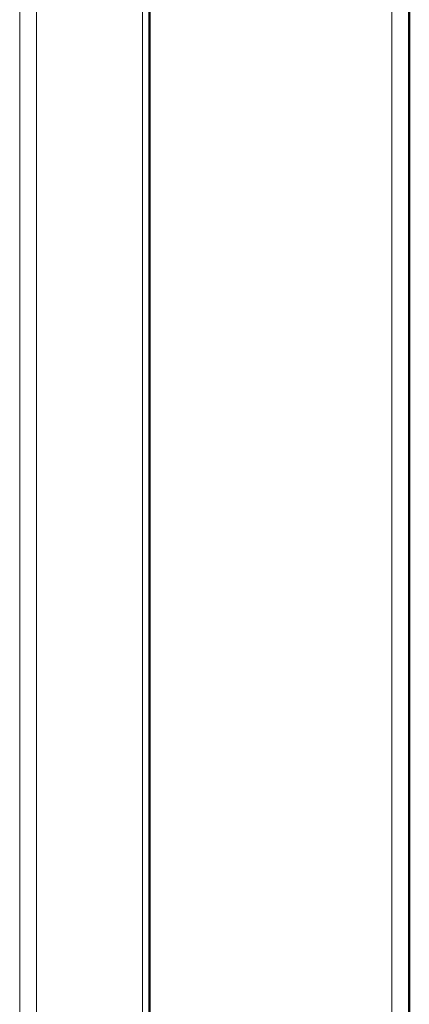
# Model space of a CAD drawing. Header units: millimetres. Extents: x 0 to 420, y 0 to 297.
# Tile 9 of 12: x 117 to 137, y 150 to 200. Entities that reach past the tile are written whole.
import ezdxf

# ---------------------------------------------------------------- set-up
doc = ezdxf.new("R2010")
doc.units = ezdxf.units.MM

msp = doc.modelspace()

# ---------------------------------------------------------------- linework, layer by layer
at = {"color": 7, "linetype": 'Continuous', "lineweight": 50}
for p, q in [((136.909, 97.715), (136.909, 220.189)), ((123.909, 123.849), (123.909, 205.855))]:
    msp.add_line(p, q, dxfattribs=at)
at = {"color": 9, "linetype": 'Continuous', "lineweight": 18}
for p, q in [((136.029, 97.832), (136.029, 220.072)), ((117.412, 123.849), (117.412, 205.855)), ((118.26, 123.849), (118.26, 205.855)), ((123.557, 123.849), (123.557, 205.855))]:
    msp.add_line(p, q, dxfattribs=at)

doc.saveas('drawing.dxf')
